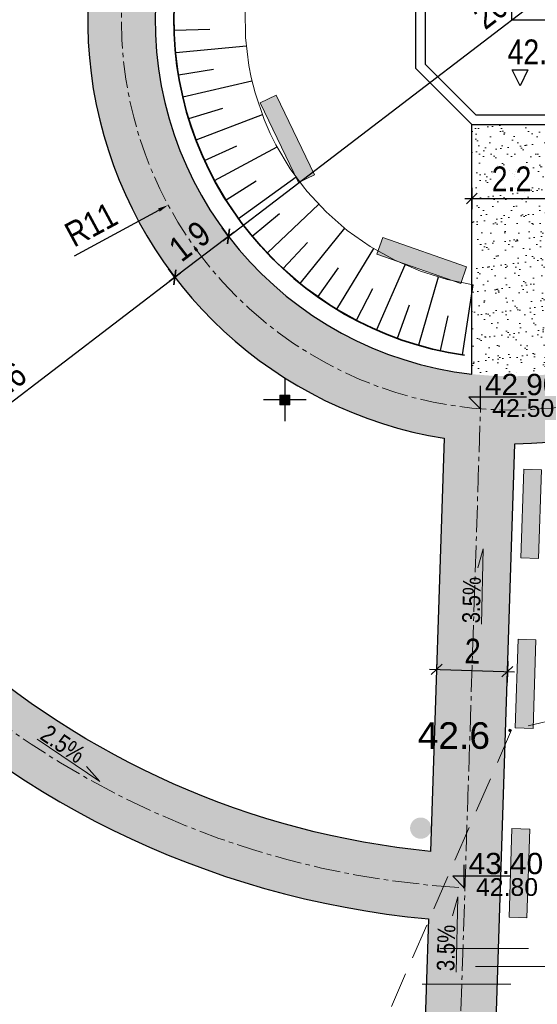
# Model space of a CAD drawing. Header units: metres. Extents: x 0 to 5465380, y 0 to 5925815.
# Tile 106 of 141: x 5463945 to 5463959, y 5925558 to 5925585. Entities that reach past the tile are written whole.
import ezdxf

# ---------------------------------------------------------------- set-up
doc = ezdxf.new("R2010")
doc.units = ezdxf.units.M
doc.linetypes.add('CENTER2', pattern=[1.125, 0.75, -0.125, 0.125, -0.125])
doc.linetypes.add('PRZER2-1', pattern=[3, 2, -1])
for name, color, linetype, lineweight in [('#DEMCAD_OPR.OŚW.ZEW_1_Nr_Pióra__3', 30, 'Continuous', 18), ('#DEMCAD_OPR.OŚW.ZEW_1_Nr_Pióra__5', 161, 'Continuous', 25), ('#DEMCAD_OPR.OŚW.ZEW_1_Nr_Pióra__6', 5, 'Continuous', 35), ('$DR - obrzeże 8x30', 34, 'Continuous', 30), ('$DR - osie ścieżek', 7, 'CENTER2', 15), ('$DR - spadki nawierzchni', 250, 'Continuous', 0), ('$DR - wyp. chodnik', 44, 'Continuous', 5), ('$DR - zał. arch.', 7, 'Continuous', 13), ('$DR - zał. mapa', 250, 'Continuous', 0), ('0_Nr_Pióra__205', 150, 'Continuous', 200), ('___ławki_Nr_Pióra__141', 7, 'Continuous', 0), ('___ławki_Nr_Pióra__246', 34, 'Continuous', 211)]:
    doc.layers.add(name, color=color, linetype=linetype, lineweight=lineweight)
for name, color, linetype in [('$DR - rzędne', 1, 'Continuous'), ('$DR - wymiary', 7, 'Continuous'), ('____rosliny', 7, 'Continuous'), ('AecObjExplode_rys 1_Vport_D5A', 7, 'Continuous'), ('AecObjExplode_rys 3_Vport_DDD', 7, 'Continuous'), ('AecObjExplode_rys 4_Vport_E22', 7, 'Continuous'), ('C-DROGI-KORYTARZE', 7, 'Continuous'), ('C-DROGI-SYTUACJA-ETYKIETY', 7, 'Continuous'), ('C-DZIALKI', 5, 'Continuous')]:
    doc.layers.add(name, color=color, linetype=linetype)
for name, color, linetype, lineweight, true_color in [('CC_Inne', 7, 'Continuous', 18, 0x0a0909), ('CC_Punkt wysokościowy', 7, 'Continuous', 18, 0x0a0909), ('CC_Zakrzewienie', 7, 'PRZER2-1', 18, 0x0a0909)]:
    doc.layers.add(name, color=color, linetype=linetype, lineweight=lineweight, true_color=true_color)
doc.styles.add('Arial', font='arial.ttf')
doc.styles.add('ARIAL 2', font='ARIALN.TTF')
doc.styles.add('simplex', font='ARIALN.TTF', dxfattribs={"width": 0.7})
doc.styles.get("Standard").update_dxf_attribs({"font": 'arial.ttf'})
doc.dimstyles.new('LINIOWY', dxfattribs={"dimtxt": 0.7, "dimasz": 0.3, "dimexe": 0.3, "dimexo": 0, "dimgap": 0.2, "dimtad": 1, "dimzin": 9, "dimdsep": 46, "dimtxsty": 'ARIAL 2', "dimblk": 'OBLIQUE', "dimcen": 0, "dimdle": 0.2, "dimclrd": 7, "dimclre": 7, "dimclrt": 1, "dimadec": 0, "dimazin": 0, "dimtfac": 1, "dimtofl": 0, "dimtmove": 1, "dimatfit": 3, "dimldrblk": 'OBLIQUE', "dimfxl": 0.3, "dimfxlon": 1, "dimtolj": 1, "dimtzin": 1, "dimarcsym": 0})
doc.dimstyles.new('LINIOWY$4', dxfattribs={"dimtxt": 0.7, "dimasz": 0.3, "dimexe": 0.3, "dimexo": 0, "dimgap": 0.2, "dimtad": 1, "dimzin": 9, "dimdsep": 46, "dimtxsty": 'ARIAL 2', "dimblk1": 'OBLIQUE', "dimsah": 1, "dimcen": 0, "dimdle": 0.2, "dimclrd": 7, "dimclre": 7, "dimclrt": 1, "dimadec": 0, "dimazin": 0, "dimtfac": 1, "dimtofl": 0, "dimtmove": 1, "dimatfit": 3, "dimldrblk": 'OBLIQUE', "dimfxl": 0.3, "dimfxlon": 1, "dimtolj": 1, "dimtzin": 1, "dimarcsym": 0})

# ---------------------------------------------------------------- blocks, each defined once
blk = doc.blocks.new('GK.6640.1913.2022 szara')
at = {"layer": 'CC_Punkt wysokościowy'}
blk.add_hatch(color=252, dxfattribs=at).paths.add_polyline_path([(5463958.712, 5925565.354, 1), (5463958.622, 5925565.354, 1)])
at = {"layer": 'CC_Inne', "color": 252}
for points in [[(5463956.697, 5925559.203), (5463959.197, 5925559.203)], [(5463957.697, 5925558.703), (5463960.197, 5925558.703)], [(5463956.197, 5925558.203), (5463958.697, 5925558.203)]]:
    blk.add_lwpolyline(points, dxfattribs=at)
at = {"layer": 'CC_Zakrzewienie', "color": 252, "ltscale": 0.5}
blk.add_lwpolyline([(5463977.65, 5925569.937), (5463958.717, 5925565.368), (5463950.876, 5925547.321), (5463930.646, 5925543.783), (5463929.241, 5925503.739), (5463946.136, 5925495.218)], close=True, dxfattribs=at)
at = {"layer": 'CC_Punkt wysokościowy', "color": 252, "lineweight": 0, "style": 'Arial'}
blk.add_text('42.6', height=0.75, dxfattribs=at).set_placement((5463956.071, 5925564.834))
blk = doc.blocks.new('świetlica_bezrzecze_PB_PZT oczyszczony')
at = {"layer": '#DEMCAD_OPR.OŚW.ZEW_1_Nr_Pióra__3', "linetype": 'Continuous'}
blk.add_hatch(color=256, dxfattribs=at).paths.add_polyline_path([(5463952.4, 5925574.665, 1), (5463952.255, 5925574.665, 1)], flags=0)
at = {"layer": '#DEMCAD_OPR.OŚW.ZEW_1_Nr_Pióra__6', "linetype": 'Continuous'}
blk.add_hatch(color=256, dxfattribs=at).paths.add_polyline_path([(5463952.467, 5925574.805), (5463952.187, 5925574.805), (5463952.187, 5925574.525), (5463952.467, 5925574.525)], flags=0)
at = {"layer": '0_Nr_Pióra__205', "linetype": 'Continuous'}
blk.add_hatch(color=256, dxfattribs=at).paths.add_polyline_path([(5463955.857, 5925562.599, 1), (5463956.457, 5925562.599, 1)], flags=0)
at = {"layer": '___ławki_Nr_Pióra__246', "linetype": 'Continuous'}
for points in [[(5463952.081, 5925583.258), (5463951.63, 5925583.041), (5463952.718, 5925580.79), (5463953.168, 5925581.007)], [(5463955.088, 5925579.245), (5463954.923, 5925578.773), (5463957.284, 5925577.95), (5463957.449, 5925578.422)], [(5463959.558, 5925572.697), (5463959.058, 5925572.713), (5463958.977, 5925570.215), (5463959.477, 5925570.198)], [(5463959.402, 5925567.91), (5463958.902, 5925567.927), (5463958.821, 5925565.428), (5463959.321, 5925565.412)], [(5463959.229, 5925562.569), (5463958.729, 5925562.585), (5463958.648, 5925560.086), (5463959.147, 5925560.07)]]:
    blk.add_hatch(color=256, dxfattribs=at).paths.add_polyline_path(points, flags=0)
at = {"layer": '#DEMCAD_OPR.OŚW.ZEW_1_Nr_Pióra__3', "linetype": 'Continuous', "flags": 128}
blk.add_lwpolyline([(5463952.187, 5925574.805), (5463952.467, 5925574.805), (5463952.467, 5925574.525), (5463952.187, 5925574.525)], close=True, dxfattribs=at)
at = {"layer": '#DEMCAD_OPR.OŚW.ZEW_1_Nr_Pióra__5', "linetype": 'Continuous', "flags": 128}
for points in [[(5463952.327, 5925575.265), (5463952.327, 5925574.065)], [(5463952.927, 5925574.665), (5463951.727, 5925574.665)]]:
    blk.add_lwpolyline(points, dxfattribs=at)
at = {"layer": '#DEMCAD_OPR.OŚW.ZEW_1_Nr_Pióra__6', "linetype": 'Continuous'}
blk.add_circle((5463952.327, 5925574.665), 0.0725, dxfattribs=at)
at = {"layer": '____rosliny', "linetype": 'Continuous', "flags": 128}
for points in [[(5463961.421, 5925584.016), (5463961.421, 5925586.256), (5463959.836, 5925587.841), (5463957.596, 5925587.841), (5463956.011, 5925586.256), (5463956.011, 5925584.016), (5463957.596, 5925582.431), (5463959.836, 5925582.431)], [(5463959.724, 5925587.571), (5463957.708, 5925587.571), (5463956.282, 5925586.144), (5463956.282, 5925584.128), (5463957.708, 5925582.702), (5463959.724, 5925582.702), (5463961.151, 5925584.128), (5463961.151, 5925586.144)]]:
    blk.add_lwpolyline(points, close=True, dxfattribs=at)
at = {"layer": '___ławki_Nr_Pióra__141', "linetype": 'Continuous', "flags": 128}
for points in [[(5463952.081, 5925583.258), (5463951.63, 5925583.041), (5463952.718, 5925580.79), (5463953.168, 5925581.007)], [(5463955.088, 5925579.245), (5463954.923, 5925578.773), (5463957.284, 5925577.95), (5463957.449, 5925578.422)], [(5463959.558, 5925572.697), (5463959.058, 5925572.713), (5463958.977, 5925570.215), (5463959.477, 5925570.198)], [(5463959.402, 5925567.91), (5463958.902, 5925567.927), (5463958.821, 5925565.428), (5463959.321, 5925565.412)], [(5463959.229, 5925562.569), (5463958.729, 5925562.585), (5463958.648, 5925560.086), (5463959.147, 5925560.07)]]:
    blk.add_lwpolyline(points, close=True, dxfattribs=at)
blk = doc.blocks.new('kota')
at = {"color": 0, "linetype": 'ByBlock', "lineweight": -2}
for p, q in [((0, 0), (0, 1)), ((2, 0.5), (-0.5, 0.5)), ((-0.5, 0.5), (0, 0))]:
    blk.add_line(p, q, dxfattribs=at)
blk = doc.blocks.new('_OBLIQUE')
at = {"color": 0, "linetype": 'ByBlock'}
blk.add_line((-0.5, -0.5), (0.5, 0.5), dxfattribs=at)
blk = doc.blocks.new('*D35')
at = {"layer": '$DR - wymiary', "color": 7, "lineweight": -2, "transparency": 16777216}
for p, q in [((5463950.901, 5925579.397), (5463949.074, 5925578)), ((5463950.742, 5925579.276), (5463950.56, 5925579.514)), ((5463949.233, 5925578.121), (5463949.051, 5925578.36))]:
    blk.add_line(p, q, dxfattribs=at)
at = {"layer": 'Defpoints', "color": 0, "transparency": 16777216}
for p in [(5463950.742, 5925579.276), (5463949.233, 5925578.121), (5463949.233, 5925578.121)]:
    blk.add_point(p, dxfattribs=at)
at = {"layer": '$DR - wymiary', "color": 7, "lineweight": -2, "transparency": 16777216, "xscale": 0.3, "yscale": 0.3, "zscale": 0.3}
for p, rotation in [((5463950.742, 5925579.276), 37.41772911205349), ((5463949.233, 5925578.121), 217.4177291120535)]:
    blk.add_blockref('_OBLIQUE', p, dxfattribs=dict(at, rotation=rotation))
at = {"layer": '$DR - wymiary', "color": 1, "transparency": 16777216, "insert": (5463949.649, 5925579.141), "char_height": 0.7, "attachment_point": 5, "rotation": 37.4177, "style": 'ARIAL 2'}
blk.add_mtext('\\A1;1.9', dxfattribs=at)
blk = doc.blocks.new('*D39')
at = {"layer": '$DR - wymiary', "color": 7, "lineweight": -2, "transparency": 16777216}
for p, q in [((5463956.612, 5925567.371), (5463956.593, 5925566.772)), ((5463956.403, 5925567.078), (5463958.802, 5925567)), ((5463958.611, 5925567.306), (5463958.592, 5925566.707))]:
    blk.add_line(p, q, dxfattribs=at)
at = {"layer": 'Defpoints', "color": 0, "transparency": 16777216}
for p in [(5463956.625, 5925567.765), (5463958.624, 5925567.7), (5463958.602, 5925567.007)]:
    blk.add_point(p, dxfattribs=at)
at = {"layer": '$DR - wymiary', "color": 7, "lineweight": -2, "transparency": 16777216, "xscale": 0.3, "yscale": 0.3, "zscale": 0.3}
for p, rotation in [((5463956.603, 5925567.072), 178.1384437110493), ((5463958.602, 5925567.007), 358.1384437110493)]:
    blk.add_blockref('_OBLIQUE', p, dxfattribs=dict(at, rotation=rotation))
at = {"layer": '$DR - wymiary', "color": 1, "transparency": 16777216, "insert": (5463957.62, 5925567.59), "char_height": 0.7, "attachment_point": 5, "rotation": 358.1384, "style": 'ARIAL 2'}
blk.add_mtext('\\A1;2', dxfattribs=at)
blk = doc.blocks.new('*D100')
at = {"layer": '$DR - wymiary', "color": 7, "lineweight": -2, "transparency": 16777216}
for p, q in [((5463950.583, 5925579.154), (5463966.865, 5925591.611)), ((5463966.706, 5925591.489), (5463966.524, 5925591.727)), ((5463950.742, 5925579.276), (5463950.56, 5925579.514))]:
    blk.add_line(p, q, dxfattribs=at)
at = {"layer": 'Defpoints', "color": 0, "transparency": 16777216}
for p in [(5463966.706, 5925591.489), (5463966.706, 5925591.489), (5463950.742, 5925579.276)]:
    blk.add_point(p, dxfattribs=at)
at = {"layer": '$DR - wymiary', "color": 7, "lineweight": -2, "transparency": 16777216, "xscale": 0.3, "yscale": 0.3, "zscale": 0.3}
for p, rotation in [((5463966.706, 5925591.489), 37.41772911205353), ((5463950.742, 5925579.276), 217.4177291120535)]:
    blk.add_blockref('_OBLIQUE', p, dxfattribs=dict(at, rotation=rotation))
at = {"layer": '$DR - wymiary', "color": 1, "transparency": 16777216, "insert": (5463958.385, 5925585.825), "char_height": 0.7, "attachment_point": 5, "rotation": 37.4177, "style": 'ARIAL 2'}
blk.add_mtext('\\A1;20.1', dxfattribs=at)
blk = doc.blocks.new('*D103')
at = {"layer": '$DR - wymiary', "color": 7, "lineweight": -2, "transparency": 16777216}
for p, q in [((5463949.392, 5925578.243), (5463939.861, 5925570.951)), ((5463949.233, 5925578.121), (5463949.051, 5925578.36)), ((5463940.02, 5925571.073), (5463939.838, 5925571.311))]:
    blk.add_line(p, q, dxfattribs=at)
at = {"layer": 'Defpoints', "color": 0, "transparency": 16777216}
for p in [(5463949.233, 5925578.121), (5463940.02, 5925571.073), (5463940.02, 5925571.073)]:
    blk.add_point(p, dxfattribs=at)
at = {"layer": '$DR - wymiary', "color": 7, "lineweight": -2, "transparency": 16777216, "xscale": 0.3, "yscale": 0.3, "zscale": 0.3}
for p, rotation in [((5463949.233, 5925578.121), 37.41772911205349), ((5463940.02, 5925571.073), 217.4177291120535)]:
    blk.add_blockref('_OBLIQUE', p, dxfattribs=dict(at, rotation=rotation))
at = {"layer": '$DR - wymiary', "color": 1, "transparency": 16777216, "insert": (5463944.288, 5925575.04), "char_height": 0.7, "attachment_point": 5, "rotation": 37.4177, "style": 'ARIAL 2'}
blk.add_mtext('\\A1;11.6', dxfattribs=at)
blk = doc.blocks.new('*D115')
at = {"layer": '$DR - wymiary', "color": 7, "lineweight": -2, "transparency": 16777216}
blk.add_line((5463941.588, 5925574.264), (5463938.423, 5925572.21), dxfattribs=at)
at = {"layer": '$DR - wymiary', "color": 7, "transparency": 16777216}
blk.add_solid([(5463938.396, 5925572.252), (5463938.45, 5925572.168), (5463938.171, 5925572.047)], dxfattribs=at)
at = {"layer": 'Defpoints', "color": 0, "transparency": 16777216}
for p in [(5463958.724, 5925585.382), (5463938.171, 5925572.047)]:
    blk.add_point(p, dxfattribs=at)
at = {"layer": '$DR - wymiary', "color": 1, "transparency": 16777216, "insert": (5463940.259, 5925574.066), "char_height": 0.7, "attachment_point": 5, "rotation": 32.9777, "style": 'ARIAL 2'}
blk.add_mtext('\\A1;R24.5', dxfattribs=at)
blk = doc.blocks.new('*D116')
at = {"layer": '$DR - wymiary', "color": 7, "lineweight": -2, "transparency": 16777216}
blk.add_line((5463946.399, 5925578.731), (5463948.779, 5925580.016), dxfattribs=at)
at = {"layer": '$DR - wymiary', "color": 7, "transparency": 16777216}
blk.add_solid([(5463948.756, 5925580.06), (5463948.803, 5925579.972), (5463949.043, 5925580.158)], dxfattribs=at)
at = {"layer": 'Defpoints', "color": 0, "transparency": 16777216}
for p in [(5463958.724, 5925585.382), (5463949.043, 5925580.158)]:
    blk.add_point(p, dxfattribs=at)
at = {"layer": '$DR - wymiary', "color": 1, "transparency": 16777216, "insert": (5463946.868, 5925579.611), "char_height": 0.7, "attachment_point": 5, "rotation": 28.3533, "style": 'ARIAL 2'}
blk.add_mtext('\\A1;R11', dxfattribs=at)
blk = doc.blocks.new('*D137')
at = {"layer": '$DR - wymiary', "color": 7, "lineweight": -2, "transparency": 16777216}
blk.add_line((5463958.724, 5925585.382), (5463964.93, 5925585.382), dxfattribs=at)
at = {"layer": 'Defpoints', "color": 0, "transparency": 16777216}
for p in [(5463958.724, 5925585.382), (5463960.561, 5925585.382), (0, 0)]:
    blk.add_point(p, dxfattribs=at)
at = {"layer": '$DR - wymiary', "color": 1, "transparency": 16777216, "insert": (5463962.845, 5925585.94), "char_height": 0.7, "attachment_point": 5, "style": 'ARIAL 2'}
blk.add_mtext('\\A1;5925585.38', dxfattribs=at)
blk = doc.blocks.new('*D138')
at = {"layer": '$DR - wymiary', "color": 7, "lineweight": -2, "transparency": 16777216}
blk.add_line((5463958.724, 5925585.382), (5463958.724, 5925592.131), dxfattribs=at)
at = {"layer": 'Defpoints', "color": 0, "transparency": 16777216}
for p in [(5463958.724, 5925587.769), (5463958.724, 5925585.382), (0, 0)]:
    blk.add_point(p, dxfattribs=at)
at = {"layer": '$DR - wymiary', "color": 1, "transparency": 16777216, "insert": (5463958.166, 5925590.05), "char_height": 0.7, "attachment_point": 5, "rotation": 90, "style": 'ARIAL 2'}
blk.add_mtext('\\A1;5463958.72', dxfattribs=at)
blk = doc.blocks.new('*D145')
at = {"layer": '$DR - wymiary', "color": 7, "lineweight": -2, "transparency": 16777216}
for p, q in [((5463957.596, 5925580.645), (5463957.596, 5925580.045)), ((5463959.836, 5925580.645), (5463959.836, 5925580.045)), ((5463957.396, 5925580.345), (5463960.036, 5925580.345))]:
    blk.add_line(p, q, dxfattribs=at)
at = {"layer": 'Defpoints', "color": 0, "transparency": 16777216}
for p in [(5463957.596, 5925582.431), (5463959.836, 5925582.431), (5463959.836, 5925580.345)]:
    blk.add_point(p, dxfattribs=at)
at = {"layer": '$DR - wymiary', "color": 7, "lineweight": -2, "transparency": 16777216, "xscale": 0.3, "yscale": 0.3, "zscale": 0.3, "rotation": 180}
blk.add_blockref('_OBLIQUE', (5463957.596, 5925580.345), dxfattribs=at)
at = {"layer": '$DR - wymiary', "color": 7, "lineweight": -2, "transparency": 16777216, "xscale": 0.3, "yscale": 0.3, "zscale": 0.3}
blk.add_blockref('_OBLIQUE', (5463959.836, 5925580.345), dxfattribs=at)
at = {"layer": '$DR - wymiary', "color": 1, "transparency": 16777216, "insert": (5463958.716, 5925580.896), "char_height": 0.7, "attachment_point": 5, "style": 'ARIAL 2'}
blk.add_mtext('\\A1;2.2', dxfattribs=at)
blk = doc.blocks.new('AecObjExplode_rys 1_Vport_D5A')
at = {"layer": 'C-DROGI-KORYTARZE', "color": 92, "linetype": 'Continuous', "lineweight": 9}
for p, q in [((5463949.223, 5925584.742), (5463949.208, 5925585.742)), ((5463951.219, 5925584.877), (5463951.207, 5925585.668)), ((5463951.313, 5925584.092), (5463951.219, 5925584.877)), ((5463949.343, 5925583.75), (5463949.223, 5925584.742)), ((5463951.381, 5925583.749), (5463951.313, 5925584.092)), ((5463949.429, 5925583.316), (5463949.343, 5925583.75)), ((5463951.489, 5925583.322), (5463951.381, 5925583.749)), ((5463949.565, 5925582.775), (5463949.429, 5925583.316)), ((5463951.744, 5925582.574), (5463951.489, 5925583.322)), ((5463949.888, 5925581.83), (5463949.565, 5925582.775)), ((5463951.918, 5925582.175), (5463951.744, 5925582.574)), ((5463952.077, 5925581.857), (5463951.918, 5925582.175)), ((5463950.107, 5925581.325), (5463949.888, 5925581.83)), ((5463952.482, 5925581.178), (5463952.077, 5925581.857)), ((5463950.308, 5925580.923), (5463950.107, 5925581.325)), ((5463950.82, 5925580.064), (5463950.308, 5925580.923)), ((5463952.854, 5925580.669), (5463952.482, 5925581.178)), ((5463952.956, 5925580.545), (5463952.854, 5925580.669)), ((5463953.493, 5925579.965), (5463952.956, 5925580.545)), ((5463951.291, 5925579.421), (5463950.82, 5925580.064)), ((5463954.088, 5925579.445), (5463953.493, 5925579.965)), ((5463951.42, 5925579.264), (5463951.291, 5925579.421)), ((5463952.099, 5925578.531), (5463951.42, 5925579.264)), ((5463954.734, 5925578.989), (5463954.088, 5925579.445)), ((5463955.424, 5925578.604), (5463954.734, 5925578.989)), ((5463952.851, 5925577.873), (5463952.099, 5925578.531)), ((5463956.15, 5925578.292), (5463955.424, 5925578.604)), ((5463956.905, 5925578.059), (5463956.15, 5925578.292)), ((5463953.668, 5925577.297), (5463952.851, 5925577.873)), ((5463957.59, 5925577.919), (5463956.905, 5925578.059)), ((5463957.634, 5925577.912), (5463957.59, 5925577.919)), ((5463954.541, 5925576.809), (5463953.668, 5925577.297)), ((5463955.459, 5925576.416), (5463954.541, 5925576.809)), ((5463956.414, 5925576.12), (5463955.459, 5925576.416)), ((5463957.28, 5925575.943), (5463956.414, 5925576.12)), ((5463957.336, 5925575.934), (5463957.28, 5925575.943))]:
    blk.add_line(p, q, dxfattribs=at)
at = {"layer": 'C-DROGI-KORYTARZE', "color": 54, "linetype": 'Continuous', "lineweight": -3}
for p, q in [((5463949.218, 5925585.084, 42.969), (5463950.216, 5925585.116, 42.949)), ((5463949.258, 5925584.454, 42.975), (5463951.246, 5925584.649, 42.935)), ((5463949.334, 5925583.826, 42.981), (5463950.32, 5925583.989, 42.961)), ((5463949.456, 5925583.206, 42.987), (5463951.403, 5925583.663, 42.947)), ((5463949.626, 5925582.598, 42.993), (5463950.581, 5925582.889, 42.973)), ((5463949.83, 5925581.999, 43), (5463951.699, 5925582.708, 42.96)), ((5463950.069, 5925581.414, 43.006), (5463950.978, 5925581.83, 42.986)), ((5463950.352, 5925580.849, 43.012), (5463952.111, 5925581.799, 42.972)), ((5463951.027, 5925579.782, 43.018), (5463952.645, 5925580.954, 42.978)), ((5463950.676, 5925580.306, 43.016), (5463951.522, 5925580.838, 42.996)), ((5463951.838, 5925578.813, 43.017), (5463953.286, 5925580.188, 42.977)), ((5463951.409, 5925579.278, 43.019), (5463952.178, 5925579.917, 42.999)), ((5463952.761, 5925577.952, 43.009), (5463954.017, 5925579.507, 42.969)), ((5463952.286, 5925578.368, 43.014), (5463952.963, 5925579.102, 42.994)), ((5463953.795, 5925577.226, 42.993), (5463954.834, 5925578.933, 42.953)), ((5463954.918, 5925576.648, 42.97), (5463955.722, 5925578.476, 42.93)), ((5463953.27, 5925577.577, 43.002), (5463953.845, 5925578.394, 42.982)), ((5463956.105, 5925576.216, 42.939), (5463956.661, 5925578.134, 42.899)), ((5463957.336, 5925575.934, 42.902), (5463957.634, 5925577.912, 42.862)), ((5463954.347, 5925576.917, 42.982), (5463954.809, 5925577.803, 42.962)), ((5463955.501, 5925576.403, 42.956), (5463955.842, 5925577.343, 42.936)), ((5463956.716, 5925576.058, 42.921), (5463956.93, 5925577.034, 42.901))]:
    blk.add_line(p, q, dxfattribs=at)
at = {"layer": 'C-DZIALKI', "color": 7, "linetype": 'Continuous', "lineweight": 35}
blk.add_arc((5463958.762, 5925585.387), 9.56, 282.2986, 261.7796, dxfattribs=at)
at = {"layer": 'C-DROGI-SYTUACJA-ETYKIETY', "color": 1, "linetype": 'Continuous', "lineweight": -3, "insert": (5463938.184, 5925585.246), "char_height": 1, "attachment_point": 7, "rotation": 292.5971, "style": 'simplex'}
blk.add_mtext('POCZĄTEK OSI: 0+00.00\\PX=5925578.21 Y=5463929.82', dxfattribs=at)
blk = doc.blocks.new('AecObjExplode_rys 4_Vport_E22')
at = {"layer": 'C-DROGI-KORYTARZE', "color": 92, "linetype": 'Continuous', "lineweight": 9}
for p, q in [((5463949.223, 5925584.742), (5463949.208, 5925585.742)), ((5463951.219, 5925584.877), (5463951.207, 5925585.668)), ((5463951.313, 5925584.092), (5463951.219, 5925584.877)), ((5463949.343, 5925583.75), (5463949.223, 5925584.742)), ((5463951.381, 5925583.749), (5463951.313, 5925584.092)), ((5463949.429, 5925583.316), (5463949.343, 5925583.75)), ((5463951.489, 5925583.322), (5463951.381, 5925583.749)), ((5463949.565, 5925582.775), (5463949.429, 5925583.316)), ((5463951.744, 5925582.574), (5463951.489, 5925583.322)), ((5463949.888, 5925581.83), (5463949.565, 5925582.775)), ((5463951.918, 5925582.175), (5463951.744, 5925582.574)), ((5463952.077, 5925581.857), (5463951.918, 5925582.175)), ((5463950.107, 5925581.325), (5463949.888, 5925581.83)), ((5463952.482, 5925581.178), (5463952.077, 5925581.857)), ((5463950.308, 5925580.923), (5463950.107, 5925581.325)), ((5463950.82, 5925580.064), (5463950.308, 5925580.923)), ((5463952.854, 5925580.669), (5463952.482, 5925581.178)), ((5463952.956, 5925580.545), (5463952.854, 5925580.669)), ((5463953.493, 5925579.965), (5463952.956, 5925580.545)), ((5463951.291, 5925579.421), (5463950.82, 5925580.064)), ((5463954.088, 5925579.445), (5463953.493, 5925579.965)), ((5463951.42, 5925579.264), (5463951.291, 5925579.421)), ((5463952.099, 5925578.531), (5463951.42, 5925579.264)), ((5463954.734, 5925578.989), (5463954.088, 5925579.445)), ((5463955.424, 5925578.604), (5463954.734, 5925578.989)), ((5463952.851, 5925577.873), (5463952.099, 5925578.531)), ((5463956.15, 5925578.292), (5463955.424, 5925578.604)), ((5463956.905, 5925578.059), (5463956.15, 5925578.292)), ((5463953.668, 5925577.297), (5463952.851, 5925577.873)), ((5463957.59, 5925577.919), (5463956.905, 5925578.059)), ((5463957.634, 5925577.912), (5463957.59, 5925577.919)), ((5463954.541, 5925576.809), (5463953.668, 5925577.297)), ((5463955.459, 5925576.416), (5463954.541, 5925576.809)), ((5463956.414, 5925576.12), (5463955.459, 5925576.416)), ((5463957.28, 5925575.943), (5463956.414, 5925576.12)), ((5463957.336, 5925575.934), (5463957.28, 5925575.943))]:
    blk.add_line(p, q, dxfattribs=at)
at = {"layer": 'C-DROGI-KORYTARZE', "color": 54, "linetype": 'Continuous', "lineweight": -3}
for p, q in [((5463949.218, 5925585.084, 42.969), (5463950.216, 5925585.116, 42.949)), ((5463949.258, 5925584.454, 42.975), (5463951.246, 5925584.649, 42.935)), ((5463949.334, 5925583.826, 42.981), (5463950.32, 5925583.989, 42.961)), ((5463949.456, 5925583.206, 42.987), (5463951.403, 5925583.663, 42.947)), ((5463949.626, 5925582.598, 42.993), (5463950.581, 5925582.889, 42.973)), ((5463949.83, 5925581.999, 43), (5463951.699, 5925582.708, 42.96)), ((5463950.069, 5925581.414, 43.006), (5463950.978, 5925581.83, 42.986)), ((5463950.352, 5925580.849, 43.012), (5463952.111, 5925581.799, 42.972)), ((5463951.027, 5925579.782, 43.018), (5463952.645, 5925580.954, 42.978)), ((5463950.676, 5925580.306, 43.016), (5463951.522, 5925580.838, 42.996)), ((5463951.838, 5925578.813, 43.017), (5463953.286, 5925580.188, 42.977)), ((5463951.409, 5925579.278, 43.019), (5463952.178, 5925579.917, 42.999)), ((5463952.761, 5925577.952, 43.009), (5463954.017, 5925579.507, 42.969)), ((5463952.286, 5925578.368, 43.014), (5463952.963, 5925579.102, 42.994)), ((5463953.795, 5925577.226, 42.993), (5463954.834, 5925578.933, 42.953)), ((5463954.918, 5925576.648, 42.97), (5463955.722, 5925578.476, 42.93)), ((5463953.27, 5925577.577, 43.002), (5463953.845, 5925578.394, 42.982)), ((5463956.105, 5925576.216, 42.939), (5463956.661, 5925578.134, 42.899)), ((5463957.336, 5925575.934, 42.902), (5463957.634, 5925577.912, 42.862)), ((5463954.347, 5925576.917, 42.982), (5463954.809, 5925577.803, 42.962)), ((5463955.501, 5925576.403, 42.956), (5463955.842, 5925577.343, 42.936)), ((5463956.716, 5925576.058, 42.921), (5463956.93, 5925577.034, 42.901))]:
    blk.add_line(p, q, dxfattribs=at)
at = {"layer": 'C-DZIALKI', "color": 7, "linetype": 'Continuous', "lineweight": 35}
blk.add_arc((5463958.762, 5925585.387), 9.56, 282.2986, 261.7796, dxfattribs=at)
at = {"layer": 'C-DROGI-SYTUACJA-ETYKIETY', "color": 1, "linetype": 'Continuous', "lineweight": -3, "insert": (5463938.184, 5925585.246), "char_height": 1, "attachment_point": 7, "rotation": 292.5971, "style": 'simplex'}
blk.add_mtext('POCZĄTEK OSI: 0+00.00\\PX=5925578.21 Y=5463929.82', dxfattribs=at)
blk = doc.blocks.new('AecObjExplode_rys 3_Vport_DDD')
at = {"layer": 'C-DROGI-KORYTARZE', "color": 92, "linetype": 'Continuous', "lineweight": 9}
for p, q in [((5463949.223, 5925584.742), (5463949.208, 5925585.742)), ((5463951.219, 5925584.877), (5463951.207, 5925585.668)), ((5463951.313, 5925584.092), (5463951.219, 5925584.877)), ((5463949.343, 5925583.75), (5463949.223, 5925584.742)), ((5463951.381, 5925583.749), (5463951.313, 5925584.092)), ((5463949.429, 5925583.316), (5463949.343, 5925583.75)), ((5463951.489, 5925583.322), (5463951.381, 5925583.749)), ((5463949.565, 5925582.775), (5463949.429, 5925583.316)), ((5463951.744, 5925582.574), (5463951.489, 5925583.322)), ((5463949.888, 5925581.83), (5463949.565, 5925582.775)), ((5463951.918, 5925582.175), (5463951.744, 5925582.574)), ((5463952.077, 5925581.857), (5463951.918, 5925582.175)), ((5463950.107, 5925581.325), (5463949.888, 5925581.83)), ((5463952.482, 5925581.178), (5463952.077, 5925581.857)), ((5463950.308, 5925580.923), (5463950.107, 5925581.325)), ((5463950.82, 5925580.064), (5463950.308, 5925580.923)), ((5463952.854, 5925580.669), (5463952.482, 5925581.178)), ((5463952.956, 5925580.545), (5463952.854, 5925580.669)), ((5463953.493, 5925579.965), (5463952.956, 5925580.545)), ((5463951.291, 5925579.421), (5463950.82, 5925580.064)), ((5463954.088, 5925579.445), (5463953.493, 5925579.965)), ((5463951.42, 5925579.264), (5463951.291, 5925579.421)), ((5463952.099, 5925578.531), (5463951.42, 5925579.264)), ((5463954.734, 5925578.989), (5463954.088, 5925579.445)), ((5463955.424, 5925578.604), (5463954.734, 5925578.989)), ((5463952.851, 5925577.873), (5463952.099, 5925578.531)), ((5463956.15, 5925578.292), (5463955.424, 5925578.604)), ((5463956.905, 5925578.059), (5463956.15, 5925578.292)), ((5463953.668, 5925577.297), (5463952.851, 5925577.873)), ((5463957.59, 5925577.919), (5463956.905, 5925578.059)), ((5463957.634, 5925577.912), (5463957.59, 5925577.919)), ((5463954.541, 5925576.809), (5463953.668, 5925577.297)), ((5463955.459, 5925576.416), (5463954.541, 5925576.809)), ((5463956.414, 5925576.12), (5463955.459, 5925576.416)), ((5463957.28, 5925575.943), (5463956.414, 5925576.12)), ((5463957.336, 5925575.934), (5463957.28, 5925575.943))]:
    blk.add_line(p, q, dxfattribs=at)
at = {"layer": 'C-DROGI-KORYTARZE', "color": 54, "linetype": 'Continuous', "lineweight": -3}
for p, q in [((5463949.218, 5925585.084, 42.969), (5463950.216, 5925585.116, 42.949)), ((5463949.258, 5925584.454, 42.975), (5463951.246, 5925584.649, 42.935)), ((5463949.334, 5925583.826, 42.981), (5463950.32, 5925583.989, 42.961)), ((5463949.456, 5925583.206, 42.987), (5463951.403, 5925583.663, 42.947)), ((5463949.626, 5925582.598, 42.993), (5463950.581, 5925582.889, 42.973)), ((5463949.83, 5925581.999, 43), (5463951.699, 5925582.708, 42.96)), ((5463950.069, 5925581.414, 43.006), (5463950.978, 5925581.83, 42.986)), ((5463950.352, 5925580.849, 43.012), (5463952.111, 5925581.799, 42.972)), ((5463951.027, 5925579.782, 43.018), (5463952.645, 5925580.954, 42.978)), ((5463950.676, 5925580.306, 43.016), (5463951.522, 5925580.838, 42.996)), ((5463951.838, 5925578.813, 43.017), (5463953.286, 5925580.188, 42.977)), ((5463951.409, 5925579.278, 43.019), (5463952.178, 5925579.917, 42.999)), ((5463952.761, 5925577.952, 43.009), (5463954.017, 5925579.507, 42.969)), ((5463952.286, 5925578.368, 43.014), (5463952.963, 5925579.102, 42.994)), ((5463953.795, 5925577.226, 42.993), (5463954.834, 5925578.933, 42.953)), ((5463954.918, 5925576.648, 42.97), (5463955.722, 5925578.476, 42.93)), ((5463953.27, 5925577.577, 43.002), (5463953.845, 5925578.394, 42.982)), ((5463956.105, 5925576.216, 42.939), (5463956.661, 5925578.134, 42.899)), ((5463957.336, 5925575.934, 42.902), (5463957.634, 5925577.912, 42.862)), ((5463954.347, 5925576.917, 42.982), (5463954.809, 5925577.803, 42.962)), ((5463955.501, 5925576.403, 42.956), (5463955.842, 5925577.343, 42.936)), ((5463956.716, 5925576.058, 42.921), (5463956.93, 5925577.034, 42.901))]:
    blk.add_line(p, q, dxfattribs=at)
at = {"layer": 'C-DZIALKI', "color": 7, "linetype": 'Continuous', "lineweight": 35}
blk.add_arc((5463958.762, 5925585.387), 9.56, 282.2986, 261.7796, dxfattribs=at)
at = {"layer": 'C-DROGI-SYTUACJA-ETYKIETY', "color": 1, "linetype": 'Continuous', "lineweight": -3, "insert": (5463938.184, 5925585.246), "char_height": 1, "attachment_point": 7, "rotation": 292.5971, "style": 'simplex'}
blk.add_mtext('POCZĄTEK OSI: 0+00.00\\PX=5925578.21 Y=5463929.82', dxfattribs=at)

msp = doc.modelspace()

# ---------------------------------------------------------------- hatches: boundary and pattern name
at = {"layer": '$DR - wyp. chodnik'}
h = msp.add_hatch(dxfattribs=at)
h.set_pattern_fill('AR-SAND', color=256, scale=0.01)
h.set_pattern_definition([(37.5, (500, 0), (-0.01600031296, 0.48941323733), [0, -0.38608, 0, -0.4318, 0, -0.41275]), (7.5, (500, 0), (0.44952328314, 0.71682510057), [0, -0.20828, 0, -0.34798, 0, -0.13335]), (327.5, (499.6876, 0), (0.790992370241, 0.001437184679), [0, -0.127, 0, -0.4572, 0, -0.5969]), (317.5, (499.6876, 0), (0.76355645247, 0.22292932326), [0, -0.0635, 0, -0.29972, 0, -0.3429])])
h.paths.add_polyline_path([(5463958.811, 5925573.433, 1.284126), (5463952.971, 5925595.856), (5463945.622, 5925613.63), (5463944.143, 5925613.018), (5463946.37, 5925607.633, 0.194771), (5463934.37, 5925592.77, 0.959366), (5463910.944, 5925588.139, 1.531072), (5463902.406, 5925567.988), (5463893.559, 5925564.306, 0.384254), (5463887.764, 5925552.083), (5463862.231, 5925541.456), (5463863.153, 5925539.241), (5463888.637, 5925549.847), (5463903.669, 5925513.728), (5463903.08, 5925513.225), (5463904.38, 5925511.705), (5463904.595, 5925511.889), (5463910.657, 5925504.009), (5463924.399, 5925502.717), (5463924.162, 5925500.211), (5463926.552, 5925499.986), (5463926.788, 5925502.493), (5463940.548, 5925501.199), (5463939.758, 5925492.8), (5463941.75, 5925492.612), (5463945.889, 5925536.637, 1.642027), (5463958.177, 5925553.955)])
h.paths.add_polyline_path([(5463914.368, 5925570.584, -0.565703), (5463929.546, 5925559.395), (5463926.129, 5925523.186), (5463905.587, 5925514.846), (5463890.146, 5925551.946, -0.414214), (5463894.404, 5925562.275)], flags=16)
h.paths.add_polyline_path([(5463892.202, 5925579.937, -1), (5463912.302, 5925579.937, -1)], flags=16)
h.paths.add_polyline_path([(5463910.621, 5925571.408, 0.241691), (5463914.061, 5925581.767, 0.332), (5463928.141, 5925579.302), (5463928.394, 5925578.805)], flags=16)
h.paths.add_polyline_path([(5463921.709, 5925573.639), (5463929.394, 5925576.838), (5463944.809, 5925546.509), (5463940.735, 5925503.19), (5463926.976, 5925504.484), (5463932.165, 5925559.475, 0.382129)], flags=16)
h.paths.add_polyline_path([(5463912.703, 5925589.968, -1), (5463932.803, 5925589.968, -1)], flags=16)
h.paths.add_polyline_path([(5463929.85, 5925580.354, 0.111618), (5463933.295, 5925584.342, 0.375671), (5463956.374, 5925560.041), (5463956.18, 5925554.068, 0.258572), (5463946.204, 5925548.178)], flags=16)
h.paths.add_polyline_path([(5463947.101, 5925605.865), (5463951.602, 5925594.979, 0.663307), (5463956.814, 5925573.586), (5463956.436, 5925561.944, -0.732242)], flags=16)
h.paths.add_polyline_path([(5463948.674, 5925585.382, -1), (5463968.774, 5925585.382, -1)], flags=16)
h.paths.add_polyline_path([(5463956.118, 5925552.165), (5463955.923, 5925546.165, 8.05786), (5463957.918, 5925545.968), (5463958.115, 5925552.043, -20.041857)], flags=16)
h.paths.add_polyline_path([(5463926.126, 5925521.027), (5463924.587, 5925504.708), (5463911.711, 5925505.919), (5463906.286, 5925512.971)], flags=16)
h = msp.add_hatch(dxfattribs=at)
h.set_pattern_fill('AR-SAND', color=256, scale=0.01)
h.set_pattern_definition([(37.5, (0, 0), (-0.01600031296, 0.48941323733), [0, -0.38608, 0, -0.4318, 0, -0.41275]), (7.5, (0, 0), (0.44952328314, 0.71682510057), [0, -0.20828, 0, -0.34798, 0, -0.13335]), (327.5, (-0.3124, 0), (0.790992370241, 0.001437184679), [0, -0.127, 0, -0.4572, 0, -0.5969]), (317.5, (-0.3124, 0), (0.76355645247, 0.22292932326), [0, -0.0635, 0, -0.29972, 0, -0.3429])])
h.paths.add_polyline_path([(5463957.596, 5925582.431), (5463959.836, 5925582.431), (5463959.836, 5925575.405), (5463957.596, 5925575.405)])

# ---------------------------------------------------------------- linework, layer by layer
at = {"layer": '$DR - obrzeże 8x30', "flags": 128}
for points in [[(5463920.599, 5925436.903), (5463921.147, 5925442.718), (5463937.867, 5925451.322), (5463945.889, 5925536.637, 1.642027), (5463958.177, 5925553.955), (5463958.811, 5925573.433, 1.284126), (5463952.971, 5925595.856), (5463945.622, 5925613.63)], [(5463946.204, 5925548.178), (5463929.85, 5925580.354, 0.111618), (5463933.295, 5925584.342, 0.375671), (5463956.374, 5925560.041), (5463956.18, 5925554.068, 0.258572), (5463946.204, 5925548.178)]]:
    msp.add_lwpolyline(points, format="xyb", dxfattribs=at)
msp.add_lwpolyline([(5463947.101, 5925605.865), (5463951.602, 5925594.979, 0.663307), (5463956.814, 5925573.586), (5463956.436, 5925561.944, -0.732242)], format="xyb", close=True, dxfattribs=at)
msp.add_lwpolyline([(5463957.596, 5925575.396), (5463957.596, 5925582.431)], dxfattribs=at)
at = {"layer": '$DR - obrzeże 8x30'}
msp.add_arc((5463958.724, 5925585.382), 10.05, 276.3547, 263.5577, dxfattribs=at)
at = {"layer": '$DR - osie ścieżek', "flags": 128}
msp.add_lwpolyline([(5463956.925, 5925546.205), (5463957.842, 5925574.418)], dxfattribs=at)
at = {"layer": '$DR - osie ścieżek'}
msp.add_circle((5463958.724, 5925585.382), 11, dxfattribs=at)
msp.add_arc((5463958.724, 5925585.382), 24.5, 117.4147, 266.9101, dxfattribs=at)
at = {"layer": '$DR - rzędne'}
msp.add_lwpolyline([(5463958.732, 5925583.972), (5463959.178, 5925583.972), (5463958.955, 5925583.515)], close=True, dxfattribs=at)
at = {"layer": '$DR - spadki nawierzchni', "flags": 128}
for points in [[(5463957.872, 5925568.347), (5463957.919, 5925570.467), (5463957.767, 5925569.932)], [(5463945.355, 5925565.103), (5463947.113, 5925563.916), (5463946.745, 5925564.333)], [(5463957.156, 5925558.544), (5463957.203, 5925560.664), (5463957.052, 5925560.129)]]:
    msp.add_lwpolyline(points, dxfattribs=at)

# ---------------------------------------------------------------- block references
at = {"layer": '$DR - zał. arch.'}
msp.add_blockref('świetlica_bezrzecze_PB_PZT oczyszczony', (0, 0), dxfattribs=at)
at = {"layer": '$DR - zał. mapa'}
msp.add_blockref('GK.6640.1913.2022 szara', (0, 0), dxfattribs=at)
at = {"layer": 'AecObjExplode_rys 1_Vport_D5A'}
msp.add_blockref('AecObjExplode_rys 1_Vport_D5A', (0, 0), dxfattribs=at)
at = {"layer": 'AecObjExplode_rys 3_Vport_DDD'}
msp.add_blockref('AecObjExplode_rys 3_Vport_DDD', (0, 0), dxfattribs=at)
at = {"layer": 'AecObjExplode_rys 4_Vport_E22'}
msp.add_blockref('AecObjExplode_rys 4_Vport_E22', (0, 0), dxfattribs=at)
at = {"layer": 'C-DROGI-SYTUACJA-ETYKIETY', "color": 7, "linetype": 'Continuous', "lineweight": -3, "xscale": 0.6500000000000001, "yscale": 0.6500000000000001, "zscale": 0.6500000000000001}
for p in [(5463957.842, 5925574.418), (5463957.384, 5925560.919)]:
    msp.add_blockref('kota', p, dxfattribs=at)

# ---------------------------------------------------------------- texts
at = {"layer": '$DR - rzędne', "color": 1, "insert": (5463959.608, 5925584.47), "char_height": 0.7, "attachment_point": 5, "style": 'ARIAL 2'}
msp.add_mtext('\\A1;42.90', dxfattribs=at)
at = {"layer": '$DR - rzędne', "color": 1, "char_height": 0.5, "attachment_point": 5, "style": 'ARIAL 2'}
for s, insert, rotation in [('\\A1;3.5%', (5463957.591, 5925569.026), 88.74), ('\\A1;2.5%', (5463946.078, 5925564.971), 325.9872), ('\\A1;3.5%', (5463956.875, 5925559.223), 88.74)]:
    msp.add_mtext(s, dxfattribs=dict(at, insert=insert, rotation=rotation))
at = {"layer": 'C-DROGI-SYTUACJA-ETYKIETY', "color": 1, "linetype": 'Continuous', "lineweight": -3, "char_height": 0.6, "attachment_point": 7}
for s, insert in [('42.90', (5463957.967, 5925574.793)), ('43.40', (5463957.509, 5925561.294))]:
    msp.add_mtext(s, dxfattribs=dict(at, insert=insert))
at = {"layer": 'C-DROGI-SYTUACJA-ETYKIETY', "color": 7, "linetype": 'Continuous', "lineweight": -3, "char_height": 0.5, "attachment_point": 4}
for s, insert in [('42.50', (5463958.173, 5925574.435)), ('42.80', (5463957.715, 5925560.936))]:
    msp.add_mtext(s, dxfattribs=dict(at, insert=insert))

# ---------------------------------------------------------------- dimensions: what is measured, and where the dimension line sits
at = {"layer": '$DR - wymiary'}
for offset, dtype, picture, middle in [((0, 2.386563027), 1, '*D138', (5463958.166434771, 5925590.050091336)), ((1.837338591, 0), 0, '*D137', (5463962.845417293, 5925585.939790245))]:
    dim = msp.add_ordinate_dim(feature_location=(5463958.723835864, 5925585.382389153), offset=offset, dtype=dtype, origin=(0, 0), dimstyle='LINIOWY', override={"dimfxlon": 0}, dxfattribs=at)
    dim.commit()
    dim.dimension.update_dxf_attribs({"geometry": picture, "text_midpoint": middle})
for base, p1, p2, picture, middle in [((5463966.706, 5925591.489), (5463950.742, 5925579.276), (5463966.706, 5925591.489), '*D100', (5463958.385, 5925585.825)), ((5463940.02, 5925571.073), (5463949.233, 5925578.121), (5463940.02, 5925571.073), '*D103', (5463944.288, 5925575.04))]:
    dim = msp.add_linear_dim(base=base, p1=p1, p2=p2, angle=37.4177, dimstyle='LINIOWY', dxfattribs=at)
    dim.commit()
    dim.dimension.update_dxf_attribs({"geometry": picture, "text_midpoint": middle})
for mpoint, picture, middle in [((5463938.171, 5925572.047), '*D115', (5463940.562, 5925573.598)), ((5463949.043, 5925580.158), '*D116', (5463947.13, 5925579.126))]:
    dim = msp.add_radius_dim(center=(5463958.724, 5925585.382), mpoint=mpoint, dimstyle='LINIOWY$4', dxfattribs=at)
    dim.commit()
    dim.dimension.update_dxf_attribs({"geometry": picture, "text_midpoint": middle, "dimtype": 132})
dim = msp.add_linear_dim(base=(5463959.836, 5925580.345), p1=(5463957.596, 5925582.431), p2=(5463959.836, 5925582.431), dimstyle='LINIOWY', override={"dimdec": 1}, dxfattribs=at)
dim.commit()
dim.dimension.update_dxf_attribs({"geometry": '*D145', "text_midpoint": (5463958.716, 5925580.896)})
for p1, p2, distance, picture, middle in [((5463950.742, 5925579.276), (5463949.233, 5925578.121), 0, '*D35', (5463949.649, 5925579.141)), ((5463956.625, 5925567.765), (5463958.624, 5925567.7), -0.694, '*D39', (5463957.62, 5925567.59))]:
    dim = msp.add_aligned_dim(p1=p1, p2=p2, distance=distance, dimstyle='LINIOWY', dxfattribs=at)
    dim.commit()
    dim.dimension.update_dxf_attribs({"geometry": picture, "text_midpoint": middle})

doc.saveas('drawing.dxf')
